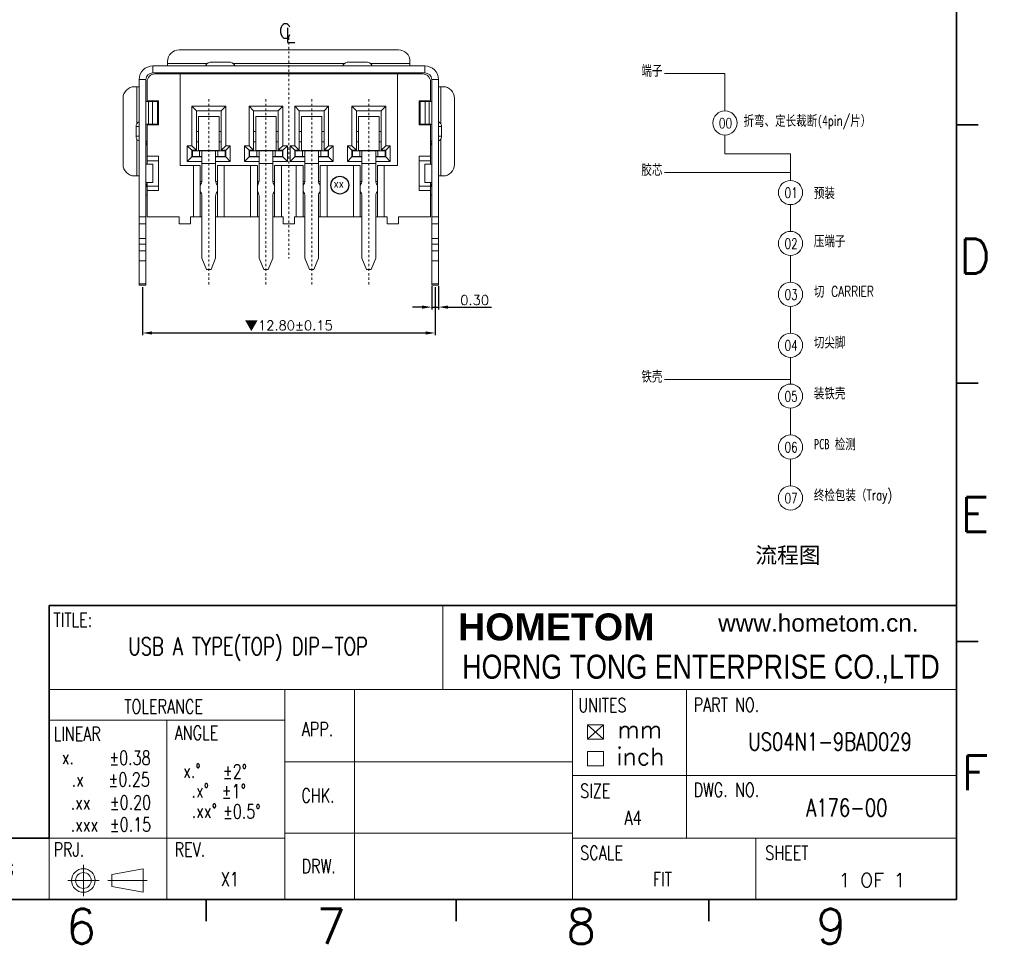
# Model space of a CAD drawing. Header units: millimetres. Extents: x -1657 to 8845, y -11980 to 3013.
# Tile 211 of 256: x 262 to 305, y 2271 to 2312. Entities that reach past the tile are written whole.
import ezdxf
from ezdxf.enums import TextEntityAlignment as Align

# ---------------------------------------------------------------- set-up
doc = ezdxf.new("R2010")
doc.units = ezdxf.units.MM
doc.linetypes.add('CENTER', pattern=[2, 1.25, -0.25, 0.25, -0.25])
doc.layers.add('51', color=6, linetype='CENTER')
doc.layers.add('FMT', color=7, linetype='Continuous', lineweight=35)
doc.styles.add('english', font='romans.shx', dxfattribs={"width": 0.75, "height": 2.5})
doc.styles.add('Roman', font='romans', dxfattribs={"bigfont": 'bigfont'})
doc.styles.add('ROMANS', font='ROMANS.SHX')
doc.styles.add('SLDTEXTSTYLE0', font='txt', dxfattribs={"width": 0.75})
doc.styles.add('txt', font='txt.shx', dxfattribs={"width": 0.8, "height": 2.5})
doc.dimstyles.new('STANDARD$0', dxfattribs={"dimscale": 0.166667, "dimtxt": 2.5, "dimasz": 1.8, "dimexe": 0.5, "dimexo": 0.5, "dimgap": 1, "dimtad": 0, "dimzin": 0, "dimdsep": 46, "dimtxsty": 'ROMANS', "dimcen": 0, "dimclrd": 256, "dimclre": 256, "dimclrt": 4, "dimadec": 0, "dimazin": 0, "dimtfac": 0.7, "dimtofl": 0, "dimtmove": 0, "dimatfit": 3, "dimfxl": 0, "dimtolj": 1, "dimtzin": 0, "dimarcsym": 0})

# ---------------------------------------------------------------- blocks, each defined once
blk = doc.blocks.new('*D169')
at = {"color": 0, "linetype": 'Continuous', "lineweight": -2, "ltscale": 5}
for p, q in [((267.666, 2299.851), (267.666, 2297.755)), ((280.466, 2299.851), (280.466, 2297.755)), ((268.086, 2297.855), (280.046, 2297.855))]:
    blk.add_line(p, q, dxfattribs=at)
at = {"color": 0, "linetype": 'Continuous', "ltscale": 5}
for points in [[(268.086, 2297.925), (268.086, 2297.785), (267.666, 2297.855)], [(280.046, 2297.925), (280.046, 2297.785), (280.466, 2297.855)]]:
    blk.add_solid(points, dxfattribs=at)
at = {"layer": 'Defpoints', "color": 0, "linetype": 'Continuous', "ltscale": 5}
for p in [(267.666, 2299.951), (280.466, 2299.951), (280.466, 2297.855)]:
    blk.add_point(p, dxfattribs=at)
at = {"color": 0, "linetype": 'Continuous', "lineweight": 9, "ltscale": 5, "insert": (274.066, 2298.165), "char_height": 0.42, "attachment_point": 5, "style": 'ROMANS'}
blk.add_mtext('\\A1;{\\fSimSun|b0|i0|c134|p6;▼}12.80%%p0.15', dxfattribs=at)
blk = doc.blocks.new('*D230')
at = {"color": 0, "linetype": 'Continuous', "lineweight": -2, "ltscale": 5}
for p, q in [((280.316, 2299.907), (280.316, 2298.885)), ((280.616, 2299.907), (280.616, 2298.885)), ((279.896, 2298.985), (279.476, 2298.985)), ((280.316, 2298.985), (280.616, 2298.985)), ((281.036, 2298.985), (282.936, 2298.985))]:
    blk.add_line(p, q, dxfattribs=at)
at = {"color": 0, "linetype": 'Continuous', "ltscale": 5}
for points in [[(279.896, 2299.055), (279.896, 2298.915), (280.316, 2298.985)], [(281.036, 2299.055), (281.036, 2298.915), (280.616, 2298.985)]]:
    blk.add_solid(points, dxfattribs=at)
at = {"layer": 'Defpoints', "color": 0, "linetype": 'Continuous', "ltscale": 5}
for p in [(280.316, 2300.007), (280.616, 2300.007), (280.616, 2298.985)]:
    blk.add_point(p, dxfattribs=at)
at = {"color": 0, "linetype": 'Continuous', "lineweight": 9, "ltscale": 5, "insert": (282.196, 2299.295), "char_height": 0.42, "attachment_point": 5, "style": 'ROMANS'}
blk.add_mtext('\\A1;0.30', dxfattribs=at)

msp = doc.modelspace()

# ---------------------------------------------------------------- linework, layer by layer
at = {"color": 7, "linetype": 'Continuous', "lineweight": 15}
for p, q in [((269.2662, 2310.2311), (278.8662, 2310.2311)), ((268.1162, 2309.2311), (268.1162, 2309.5311)), ((268.1162, 2309.5311), (280.0162, 2309.5311)), ((268.7662, 2309.7311), (268.7662, 2309.6311)), ((268.7662, 2309.6311), (268.7662, 2309.5311)), ((268.7662, 2309.6311), (268.7662, 2309.5311)), ((268.7662, 2309.6311), (270.4922, 2309.6311)), ((270.714, 2309.7004), (271.4184, 2309.7004)), ((271.6402, 2309.6311), (276.4922, 2309.6311)), ((277.4184, 2309.7004), (276.714, 2309.7004)), ((277.6402, 2309.6311), (279.3662, 2309.6311)), ((279.3662, 2309.6311), (279.3662, 2309.7311)), ((279.3662, 2309.5311), (279.3662, 2309.6311)), ((279.3662, 2309.5311), (279.3662, 2309.6311)), ((280.0162, 2309.2311), (280.0162, 2309.5311)), ((268.1162, 2309.2311), (280.0162, 2309.2311)), ((268.2162, 2309.1811), (269.3162, 2309.1811)), ((269.3162, 2309.1811), (269.3162, 2305.1811)), ((278.8162, 2309.1811), (269.3162, 2309.1811)), ((278.8162, 2305.1811), (278.8162, 2309.1811)), ((278.8162, 2309.1811), (279.9162, 2309.1811)), ((293.1434, 2309.1993), (290.5061, 2309.1993)), ((293.1434, 2307.5669), (293.1434, 2309.1993)), ((267.8162, 2308.9311), (267.5162, 2308.9311)), ((267.5162, 2302.9311), (267.5162, 2308.9311)), ((267.8162, 2302.9311), (267.8162, 2308.9311)), ((267.8662, 2308.0061), (267.8662, 2308.8311)), ((280.2662, 2308.8311), (280.2662, 2308.0061)), ((280.3162, 2308.9311), (280.6162, 2308.9311)), ((280.3162, 2308.9311), (280.3162, 2302.9311)), ((280.6162, 2308.9311), (280.6162, 2302.9311)), ((267.3162, 2308.6211), (267.4162, 2308.6211)), ((267.4162, 2308.6211), (267.5162, 2308.6211)), ((267.4162, 2308.6211), (267.4162, 2307.0039)), ((280.7162, 2308.6211), (280.6162, 2308.6211)), ((280.8162, 2308.6211), (280.7162, 2308.6211)), ((280.7162, 2308.6211), (280.7162, 2307.0039)), ((266.8162, 2308.1211), (266.8162, 2305.2211)), ((267.8162, 2307.9811), (267.9234, 2307.9811)), ((268.3662, 2308.0061), (267.8662, 2308.0061)), ((267.9234, 2307.9811), (267.9234, 2306.9811)), ((267.9234, 2307.9811), (268.1019, 2307.9811)), ((268.1019, 2306.9811), (268.1019, 2307.9811)), ((268.1019, 2307.9811), (268.3162, 2307.9811)), ((268.3162, 2307.9811), (268.3162, 2306.9811)), ((268.3662, 2306.9561), (268.3662, 2308.0061)), ((269.8262, 2307.7711), (271.3062, 2307.7711)), ((269.8262, 2306.0411), (269.8262, 2307.7711)), ((269.8262, 2307.7711), (270.0262, 2307.5711)), ((271.3062, 2307.7711), (271.1062, 2307.5711)), ((271.3062, 2307.7711), (271.3062, 2306.0411)), ((272.3262, 2307.7711), (273.8062, 2307.7711)), ((272.3262, 2306.0411), (272.3262, 2307.7711)), ((272.3262, 2307.7711), (272.5262, 2307.5711)), ((273.8062, 2307.7711), (273.6062, 2307.5711)), ((273.8062, 2307.7711), (273.8062, 2306.0411)), ((274.3262, 2307.7711), (275.8062, 2307.7711)), ((274.3262, 2306.0411), (274.3262, 2307.7711)), ((274.3262, 2307.7711), (274.5262, 2307.5711)), ((275.8062, 2307.7711), (275.6062, 2307.5711)), ((275.8062, 2307.7711), (275.8062, 2306.0411)), ((276.8262, 2307.7711), (278.3062, 2307.7711)), ((276.8262, 2306.0411), (276.8262, 2307.7711)), ((276.8262, 2307.7711), (277.0262, 2307.5711)), ((278.3062, 2307.7711), (278.1062, 2307.5711)), ((278.3062, 2307.7711), (278.3062, 2306.0411)), ((279.7662, 2308.0061), (280.2662, 2308.0061)), ((279.7662, 2306.9561), (279.7662, 2308.0061)), ((279.8162, 2306.9811), (279.8162, 2307.9811)), ((279.8162, 2307.9811), (280.0305, 2307.9811)), ((280.0305, 2307.9811), (280.0305, 2306.9811)), ((280.209, 2307.9811), (280.0305, 2307.9811)), ((280.209, 2306.9811), (280.209, 2307.9811)), ((280.209, 2307.9811), (280.3162, 2307.9811)), ((281.3162, 2308.1211), (281.3162, 2305.2211)), ((271.1062, 2307.5711), (270.0262, 2307.5711)), ((270.0262, 2307.5711), (270.0262, 2305.8411)), ((271.1062, 2305.8411), (271.1062, 2307.5711)), ((273.6062, 2307.5711), (272.5262, 2307.5711)), ((272.5262, 2307.5711), (272.5262, 2305.8411)), ((273.6062, 2305.8411), (273.6062, 2307.5711)), ((275.6062, 2307.5711), (274.5262, 2307.5711)), ((274.5262, 2307.5711), (274.5262, 2305.8411)), ((275.6062, 2305.8411), (275.6062, 2307.5711)), ((278.1062, 2307.5711), (277.0262, 2307.5711)), ((277.0262, 2307.5711), (277.0262, 2305.8411)), ((278.1062, 2305.8411), (278.1062, 2307.5711)), ((267.5162, 2307.0834), (267.5067, 2307.082)), ((267.5162, 2307.082), (267.5067, 2307.082)), ((267.9234, 2306.9811), (267.8162, 2306.9811)), ((267.8662, 2306.9561), (268.3662, 2306.9561)), ((267.8662, 2305.5811), (267.8662, 2306.9561)), ((267.9234, 2306.9811), (268.1019, 2306.9811)), ((268.3162, 2306.9811), (268.1019, 2306.9811)), ((268.1873, 2306.9561), (268.1873, 2306.9811)), ((268.3043, 2306.9561), (268.3043, 2306.9811)), ((270.1162, 2307.3211), (270.1162, 2305.8404)), ((270.1162, 2307.3211), (271.0162, 2307.3211)), ((271.0162, 2307.3211), (271.0162, 2305.8404)), ((272.6162, 2307.3211), (272.6162, 2305.8404)), ((272.6162, 2307.3211), (273.5162, 2307.3211)), ((273.5162, 2307.3211), (273.5162, 2305.8404)), ((274.6162, 2307.3211), (274.6162, 2305.8404)), ((274.6162, 2307.3211), (275.5162, 2307.3211)), ((275.5162, 2307.3211), (275.5162, 2305.8404)), ((277.1162, 2307.3211), (277.1162, 2305.8404)), ((277.1162, 2307.3211), (278.0162, 2307.3211)), ((278.0162, 2307.3211), (278.0162, 2305.8404)), ((280.2662, 2306.9561), (279.7662, 2306.9561)), ((280.0305, 2306.9811), (279.8162, 2306.9811)), ((279.8281, 2306.9811), (279.8281, 2306.9561)), ((279.9451, 2306.9811), (279.9451, 2306.9561)), ((280.209, 2306.9811), (280.0305, 2306.9811)), ((280.3162, 2306.9811), (280.209, 2306.9811)), ((280.2662, 2306.9561), (280.2662, 2305.5811)), ((280.6162, 2307.0834), (280.6257, 2307.082)), ((280.6162, 2307.082), (280.6257, 2307.082)), ((267.39, 2306.8829), (267.39, 2306.4592)), ((267.5162, 2306.8829), (267.39, 2306.8829)), ((270.0262, 2306.6681), (270.1162, 2306.6681)), ((271.0162, 2306.6681), (271.1062, 2306.6681)), ((272.5262, 2306.6681), (272.6162, 2306.6681)), ((273.5162, 2306.6681), (273.6062, 2306.6681)), ((274.5262, 2306.6681), (274.6162, 2306.6681)), ((275.5162, 2306.6681), (275.6062, 2306.6681)), ((277.0262, 2306.6681), (277.1162, 2306.6681)), ((278.0162, 2306.6681), (278.1062, 2306.6681)), ((280.6162, 2306.8829), (280.7424, 2306.8829)), ((280.7424, 2306.8829), (280.7424, 2306.4592)), ((293.1434, 2305.6929), (293.1434, 2306.5091)), ((267.5162, 2306.4592), (267.39, 2306.4592)), ((267.4162, 2306.3382), (267.4162, 2304.7211)), ((267.5067, 2306.2601), (267.5162, 2306.2587)), ((267.5162, 2306.2601), (267.5067, 2306.2601)), ((267.8162, 2306.2486), (267.8662, 2306.2414)), ((267.8162, 2306.2155), (267.8662, 2306.2083)), ((267.8662, 2306.1417), (267.8162, 2306.1325)), ((267.8662, 2306.0968), (267.8162, 2306.0968)), ((270.1162, 2306.2181), (270.0262, 2306.2181)), ((271.1062, 2306.2181), (271.0162, 2306.2181)), ((272.6162, 2306.2181), (272.5262, 2306.2181)), ((273.6062, 2306.2181), (273.5162, 2306.2181)), ((274.5262, 2306.2181), (274.6162, 2306.2181)), ((275.5162, 2306.2181), (275.6062, 2306.2181)), ((277.0262, 2306.2181), (277.1162, 2306.2181)), ((278.0162, 2306.2181), (278.1062, 2306.2181)), ((280.3162, 2306.2486), (280.2662, 2306.2414)), ((280.3162, 2306.2155), (280.2662, 2306.2083)), ((280.2662, 2306.1417), (280.3162, 2306.1325)), ((280.2662, 2306.0968), (280.3162, 2306.0968)), ((280.6162, 2306.4592), (280.7424, 2306.4592)), ((280.6257, 2306.2601), (280.6162, 2306.2587)), ((280.6162, 2306.2601), (280.6257, 2306.2601)), ((280.7162, 2306.3382), (280.7162, 2304.7211)), ((269.6262, 2306.0411), (269.8262, 2306.0411)), ((269.6262, 2305.3511), (269.6262, 2306.0411)), ((269.8262, 2305.8411), (269.6262, 2306.0411)), ((269.8262, 2306.0411), (270.0262, 2305.8411)), ((270.0262, 2305.8411), (269.8262, 2305.8411)), ((269.8262, 2305.8411), (269.8262, 2305.5511)), ((269.8262, 2305.8211), (269.8348, 2305.8211)), ((269.8348, 2305.5711), (269.8348, 2305.8211)), ((269.8348, 2305.8211), (269.8462, 2305.8211)), ((269.8462, 2305.5711), (269.8462, 2305.8211)), ((269.8462, 2305.8211), (270.1662, 2305.8211)), ((270.0262, 2305.8211), (270.0262, 2305.8411)), ((270.1162, 2305.8404), (270.1162, 2305.8211)), ((270.1162, 2305.8404), (271.0162, 2305.8404)), ((270.1662, 2305.5711), (270.1662, 2305.8211)), ((270.2662, 2305.8211), (270.1662, 2305.8211)), ((270.2662, 2305.8211), (270.2662, 2305.2711)), ((270.2662, 2305.8211), (270.8662, 2305.8211)), ((270.8662, 2305.2711), (270.8662, 2305.8211)), ((270.8662, 2305.8211), (270.9662, 2305.8211)), ((270.9662, 2305.5711), (270.9662, 2305.8211)), ((271.2862, 2305.8211), (270.9662, 2305.8211)), ((271.0162, 2305.8404), (271.0162, 2305.8211)), ((271.3062, 2306.0411), (271.1062, 2305.8411)), ((271.3062, 2305.8411), (271.1062, 2305.8411)), ((271.1062, 2305.8411), (271.1062, 2305.8211)), ((271.2862, 2305.5711), (271.2862, 2305.8211)), ((271.2976, 2305.8211), (271.2862, 2305.8211)), ((271.2976, 2305.5711), (271.2976, 2305.8211)), ((271.3062, 2305.8211), (271.2976, 2305.8211)), ((271.3062, 2306.0411), (271.5062, 2306.0411)), ((271.3062, 2305.8411), (271.5062, 2306.0411)), ((271.3062, 2305.5511), (271.3062, 2305.8411)), ((271.5062, 2306.0411), (271.5062, 2305.3511)), ((272.1262, 2306.0411), (272.3262, 2306.0411)), ((272.1262, 2305.3511), (272.1262, 2306.0411)), ((272.3262, 2305.8411), (272.1262, 2306.0411)), ((272.3262, 2306.0411), (272.5262, 2305.8411)), ((272.5262, 2305.8411), (272.3262, 2305.8411)), ((272.3262, 2305.8411), (272.3262, 2305.5511)), ((272.3262, 2305.8211), (272.3348, 2305.8211)), ((272.3348, 2305.5711), (272.3348, 2305.8211)), ((272.3348, 2305.8211), (272.3462, 2305.8211)), ((272.3462, 2305.5711), (272.3462, 2305.8211)), ((272.3462, 2305.8211), (272.6662, 2305.8211)), ((272.5262, 2305.8211), (272.5262, 2305.8411)), ((272.6162, 2305.8404), (272.6162, 2305.8211)), ((272.6162, 2305.8404), (273.5162, 2305.8404)), ((272.6662, 2305.5711), (272.6662, 2305.8211)), ((272.7662, 2305.8211), (272.6662, 2305.8211)), ((272.7662, 2305.8211), (272.7662, 2305.2711)), ((272.7662, 2305.8211), (273.3662, 2305.8211)), ((273.3662, 2305.2711), (273.3662, 2305.8211)), ((273.3662, 2305.8211), (273.4662, 2305.8211)), ((273.4662, 2305.5711), (273.4662, 2305.8211)), ((273.7862, 2305.8211), (273.4662, 2305.8211)), ((273.5162, 2305.8404), (273.5162, 2305.8211)), ((273.8062, 2306.0411), (273.6062, 2305.8411)), ((273.8062, 2305.8411), (273.6062, 2305.8411)), ((273.6062, 2305.8411), (273.6062, 2305.8211)), ((273.7862, 2305.5711), (273.7862, 2305.8211)), ((273.7976, 2305.8211), (273.7862, 2305.8211)), ((273.7976, 2305.5711), (273.7976, 2305.8211)), ((273.8062, 2305.8211), (273.7976, 2305.8211)), ((273.8062, 2306.0411), (274.0062, 2306.0411)), ((273.8062, 2305.8411), (274.0062, 2306.0411)), ((273.8062, 2305.5511), (273.8062, 2305.8411)), ((274.0062, 2306.0411), (274.0062, 2305.3511)), ((274.1262, 2306.0411), (274.3262, 2306.0411)), ((274.1262, 2305.3511), (274.1262, 2306.0411)), ((274.3262, 2305.8411), (274.1262, 2306.0411)), ((274.3262, 2306.0411), (274.5262, 2305.8411)), ((274.5262, 2305.8411), (274.3262, 2305.8411)), ((274.3262, 2305.8411), (274.3262, 2305.5511)), ((274.3262, 2305.8211), (274.3348, 2305.8211)), ((274.3348, 2305.5711), (274.3348, 2305.8211)), ((274.3348, 2305.8211), (274.3462, 2305.8211)), ((274.3462, 2305.5711), (274.3462, 2305.8211)), ((274.3462, 2305.8211), (274.6662, 2305.8211)), ((274.5262, 2305.8411), (274.5262, 2305.8211)), ((274.6162, 2305.8404), (274.6162, 2305.8211)), ((274.6162, 2305.8404), (275.5162, 2305.8404)), ((274.6662, 2305.5711), (274.6662, 2305.8211)), ((274.7662, 2305.8211), (274.6662, 2305.8211)), ((274.7662, 2305.8211), (274.7662, 2305.2711)), ((274.7662, 2305.8211), (275.3662, 2305.8211)), ((275.3662, 2305.2711), (275.3662, 2305.8211)), ((275.3662, 2305.8211), (275.4662, 2305.8211)), ((275.4662, 2305.5711), (275.4662, 2305.8211)), ((275.7862, 2305.8211), (275.4662, 2305.8211)), ((275.5162, 2305.8404), (275.5162, 2305.8211)), ((275.8062, 2306.0411), (275.6062, 2305.8411)), ((275.8062, 2305.8411), (275.6062, 2305.8411)), ((275.6062, 2305.8211), (275.6062, 2305.8411)), ((275.7862, 2305.5711), (275.7862, 2305.8211)), ((275.7976, 2305.8211), (275.7862, 2305.8211)), ((275.7976, 2305.5711), (275.7976, 2305.8211)), ((275.8062, 2305.8211), (275.7976, 2305.8211)), ((275.8062, 2306.0411), (276.0062, 2306.0411)), ((275.8062, 2305.8411), (276.0062, 2306.0411)), ((275.8062, 2305.5511), (275.8062, 2305.8411)), ((276.0062, 2306.0411), (276.0062, 2305.3511)), ((276.6262, 2306.0411), (276.8262, 2306.0411)), ((276.6262, 2305.3511), (276.6262, 2306.0411)), ((276.8262, 2305.8411), (276.6262, 2306.0411)), ((276.8262, 2306.0411), (277.0262, 2305.8411)), ((277.0262, 2305.8411), (276.8262, 2305.8411)), ((276.8262, 2305.8411), (276.8262, 2305.5511)), ((276.8262, 2305.8211), (276.8348, 2305.8211)), ((276.8348, 2305.5711), (276.8348, 2305.8211)), ((276.8348, 2305.8211), (276.8462, 2305.8211)), ((276.8462, 2305.5711), (276.8462, 2305.8211)), ((276.8462, 2305.8211), (277.1662, 2305.8211)), ((277.0262, 2305.8411), (277.0262, 2305.8211)), ((277.1162, 2305.8404), (277.1162, 2305.8211)), ((277.1162, 2305.8404), (278.0162, 2305.8404)), ((277.1662, 2305.5711), (277.1662, 2305.8211)), ((277.2662, 2305.8211), (277.1662, 2305.8211)), ((277.2662, 2305.8211), (277.2662, 2305.2711)), ((277.2662, 2305.8211), (277.8662, 2305.8211)), ((277.8662, 2305.2711), (277.8662, 2305.8211)), ((277.8662, 2305.8211), (277.9662, 2305.8211)), ((277.9662, 2305.5711), (277.9662, 2305.8211)), ((278.2862, 2305.8211), (277.9662, 2305.8211)), ((278.0162, 2305.8404), (278.0162, 2305.8211)), ((278.3062, 2306.0411), (278.1062, 2305.8411)), ((278.3062, 2305.8411), (278.1062, 2305.8411)), ((278.1062, 2305.8211), (278.1062, 2305.8411)), ((278.2862, 2305.5711), (278.2862, 2305.8211)), ((278.2976, 2305.8211), (278.2862, 2305.8211)), ((278.2976, 2305.5711), (278.2976, 2305.8211)), ((278.3062, 2305.8211), (278.2976, 2305.8211)), ((278.3062, 2306.0411), (278.5062, 2306.0411)), ((278.3062, 2305.8411), (278.5062, 2306.0411)), ((278.3062, 2305.5511), (278.3062, 2305.8411)), ((278.5062, 2306.0411), (278.5062, 2305.3511)), ((293.1434, 2305.6929), (296.0117, 2305.6929)), ((296.0117, 2305.6929), (296.0117, 2304.5247)), ((267.8162, 2305.2311), (268.1128, 2305.2311)), ((267.8662, 2305.5811), (268.3662, 2305.5811)), ((267.8662, 2305.5811), (267.8662, 2305.3811)), ((268.3662, 2305.3811), (267.8662, 2305.3811)), ((267.8662, 2305.3811), (267.8662, 2305.2311)), ((268.1128, 2305.2311), (268.1128, 2304.4311)), ((268.3662, 2304.0811), (268.3662, 2305.5811)), ((269.8262, 2305.5511), (269.6262, 2305.3511)), ((270.2662, 2305.3511), (269.6262, 2305.3511)), ((269.8262, 2305.5711), (269.8348, 2305.5711)), ((269.8262, 2305.5511), (270.2662, 2305.5511)), ((269.8348, 2305.5711), (269.8462, 2305.5711)), ((269.8462, 2305.5711), (270.1662, 2305.5711)), ((270.0262, 2305.5511), (270.0262, 2305.5711)), ((270.2662, 2305.5711), (270.1662, 2305.5711)), ((270.2662, 2305.2711), (270.8662, 2305.2711)), ((270.2662, 2304.5141), (270.2662, 2305.2711)), ((270.8662, 2305.5711), (270.9662, 2305.5711)), ((270.8662, 2305.5511), (271.3062, 2305.5511)), ((271.5062, 2305.3511), (270.8662, 2305.3511)), ((270.8662, 2304.5141), (270.8662, 2305.2711)), ((271.2862, 2305.5711), (270.9662, 2305.5711)), ((271.1062, 2305.5711), (271.1062, 2305.5511)), ((271.2976, 2305.5711), (271.2862, 2305.5711)), ((271.3062, 2305.5711), (271.2976, 2305.5711)), ((271.3062, 2305.5511), (271.5062, 2305.3511)), ((272.3262, 2305.5511), (272.1262, 2305.3511)), ((272.7662, 2305.3511), (272.1262, 2305.3511)), ((272.3262, 2305.5711), (272.3348, 2305.5711)), ((272.3262, 2305.5511), (272.7662, 2305.5511)), ((272.3348, 2305.5711), (272.3462, 2305.5711)), ((272.3462, 2305.5711), (272.6662, 2305.5711)), ((272.5262, 2305.5511), (272.5262, 2305.5711)), ((272.7662, 2305.5711), (272.6662, 2305.5711)), ((272.7662, 2305.2711), (273.3662, 2305.2711)), ((272.7662, 2304.5141), (272.7662, 2305.2711)), ((273.3662, 2305.5711), (273.4662, 2305.5711)), ((273.3662, 2305.5511), (273.8062, 2305.5511)), ((274.0062, 2305.3511), (273.3662, 2305.3511)), ((273.3662, 2304.5141), (273.3662, 2305.2711)), ((273.7862, 2305.5711), (273.4662, 2305.5711)), ((273.6062, 2305.5711), (273.6062, 2305.5511)), ((273.7976, 2305.5711), (273.7862, 2305.5711)), ((273.8062, 2305.5711), (273.7976, 2305.5711)), ((273.8062, 2305.5511), (274.0062, 2305.3511)), ((274.3262, 2305.5511), (274.1262, 2305.3511)), ((274.7662, 2305.3511), (274.1262, 2305.3511)), ((274.3262, 2305.5711), (274.3348, 2305.5711)), ((274.3262, 2305.5511), (274.7662, 2305.5511)), ((274.3348, 2305.5711), (274.3462, 2305.5711)), ((274.3462, 2305.5711), (274.6662, 2305.5711)), ((274.5262, 2305.5711), (274.5262, 2305.5511)), ((274.7662, 2305.5711), (274.6662, 2305.5711)), ((274.7662, 2305.2711), (275.3662, 2305.2711)), ((274.7662, 2304.5141), (274.7662, 2305.2711)), ((275.3662, 2305.5711), (275.4662, 2305.5711)), ((275.3662, 2305.5511), (275.8062, 2305.5511)), ((276.0062, 2305.3511), (275.3662, 2305.3511)), ((275.3662, 2304.5141), (275.3662, 2305.2711)), ((275.7862, 2305.5711), (275.4662, 2305.5711)), ((275.6062, 2305.5511), (275.6062, 2305.5711)), ((275.7976, 2305.5711), (275.7862, 2305.5711)), ((275.8062, 2305.5711), (275.7976, 2305.5711)), ((275.8062, 2305.5511), (276.0062, 2305.3511)), ((276.8262, 2305.5511), (276.6262, 2305.3511)), ((277.2662, 2305.3511), (276.6262, 2305.3511)), ((276.8262, 2305.5711), (276.8348, 2305.5711)), ((276.8262, 2305.5511), (277.2662, 2305.5511)), ((276.8348, 2305.5711), (276.8462, 2305.5711)), ((276.8462, 2305.5711), (277.1662, 2305.5711)), ((277.0262, 2305.5711), (277.0262, 2305.5511)), ((277.2662, 2305.5711), (277.1662, 2305.5711)), ((277.2662, 2305.2711), (277.8662, 2305.2711)), ((277.2662, 2304.5141), (277.2662, 2305.2711)), ((277.8662, 2305.5711), (277.9662, 2305.5711)), ((277.8662, 2305.5511), (278.3062, 2305.5511)), ((278.5062, 2305.3511), (277.8662, 2305.3511)), ((277.8662, 2304.5141), (277.8662, 2305.2711)), ((278.2862, 2305.5711), (277.9662, 2305.5711)), ((278.1062, 2305.5511), (278.1062, 2305.5711)), ((278.2976, 2305.5711), (278.2862, 2305.5711)), ((278.3062, 2305.5711), (278.2976, 2305.5711)), ((278.3062, 2305.5511), (278.5062, 2305.3511)), ((280.2662, 2305.5811), (279.7662, 2305.5811)), ((279.7662, 2305.5811), (279.7662, 2304.0811)), ((279.7662, 2305.3811), (280.2662, 2305.3811)), ((280.0197, 2305.2311), (280.0197, 2304.4311)), ((280.3162, 2305.2311), (280.0197, 2305.2311)), ((280.2662, 2305.5811), (280.2662, 2305.3811)), ((280.2662, 2305.3811), (280.2662, 2305.2311)), ((269.3162, 2305.1811), (269.8912, 2305.1811)), ((269.8912, 2302.9311), (269.8912, 2305.1811)), ((269.8912, 2305.1811), (270.1912, 2305.1811)), ((270.1912, 2305.1811), (270.1912, 2302.9311)), ((270.9412, 2302.9311), (270.9412, 2305.1811)), ((270.9412, 2305.1811), (271.2412, 2305.1811)), ((271.2412, 2305.1811), (271.2412, 2302.9311)), ((271.2412, 2305.1811), (272.3912, 2305.1811)), ((272.3912, 2302.9311), (272.3912, 2305.1811)), ((272.3912, 2305.1811), (272.6912, 2305.1811)), ((272.6912, 2305.1811), (272.6912, 2302.9311)), ((273.4412, 2302.9311), (273.4412, 2305.1811)), ((273.4412, 2305.1811), (273.7412, 2305.1811)), ((273.7412, 2305.1811), (273.7412, 2302.9311)), ((273.7412, 2305.1811), (274.3912, 2305.1811)), ((274.3912, 2302.9311), (274.3912, 2305.1811)), ((274.3912, 2305.1811), (274.6912, 2305.1811)), ((274.6912, 2305.1811), (274.6912, 2302.9311)), ((275.4412, 2302.9311), (275.4412, 2305.1811)), ((275.4412, 2305.1811), (275.7412, 2305.1811)), ((275.7412, 2305.1811), (275.7412, 2302.9311)), ((275.7412, 2305.1811), (276.8912, 2305.1811)), ((276.8912, 2302.9311), (276.8912, 2305.1811)), ((276.8912, 2305.1811), (277.1912, 2305.1811)), ((277.1912, 2305.1811), (277.1912, 2302.9311)), ((277.9412, 2302.9311), (277.9412, 2305.1811)), ((277.9412, 2305.1811), (278.2412, 2305.1811)), ((278.2412, 2305.1811), (278.2412, 2302.9311)), ((278.2412, 2305.1811), (278.8162, 2305.1811)), ((296.0117, 2304.8648), (290.5061, 2304.8648)), ((267.4162, 2304.7211), (267.3162, 2304.7211)), ((267.5162, 2304.7211), (267.4162, 2304.7211)), ((267.8162, 2304.4311), (268.1128, 2304.4311)), ((267.8662, 2304.4311), (267.8662, 2304.2811)), ((270.1912, 2304.4811), (270.2644, 2304.4811)), ((270.868, 2304.4811), (270.9412, 2304.4811)), ((272.6912, 2304.4811), (272.7644, 2304.4811)), ((273.368, 2304.4811), (273.4412, 2304.4811)), ((274.7644, 2304.4811), (274.6912, 2304.4811)), ((275.4412, 2304.4811), (275.368, 2304.4811)), ((277.2644, 2304.4811), (277.1912, 2304.4811)), ((277.9412, 2304.4811), (277.868, 2304.4811)), ((280.3162, 2304.4311), (280.0197, 2304.4311)), ((280.2662, 2304.4311), (280.2662, 2304.2811)), ((280.6162, 2304.7211), (280.7162, 2304.7211)), ((280.7162, 2304.7211), (280.8162, 2304.7211)), ((268.3662, 2304.2811), (267.8662, 2304.2811)), ((267.8662, 2304.2811), (267.8662, 2304.0811)), ((267.8662, 2302.9311), (267.8662, 2304.0811)), ((268.3662, 2304.0811), (267.8662, 2304.0811)), ((279.7662, 2304.2811), (280.2662, 2304.2811)), ((279.7662, 2304.0811), (280.2662, 2304.0811)), ((280.2662, 2304.2811), (280.2662, 2304.0811)), ((280.2662, 2304.0811), (280.2662, 2302.9311)), ((270.2662, 2301.1311), (270.2662, 2303.8432)), ((270.2662, 2301.1311), (270.2662, 2303.5832)), ((270.8662, 2301.1311), (270.8662, 2303.8432)), ((270.8662, 2301.1311), (270.8662, 2303.5832)), ((272.7662, 2301.1311), (272.7662, 2303.8432)), ((272.7662, 2301.1311), (272.7662, 2303.5832)), ((273.3662, 2301.1311), (273.3662, 2303.8432)), ((273.3662, 2301.1311), (273.3662, 2303.5832)), ((274.7662, 2301.1311), (274.7662, 2303.8432)), ((274.7662, 2301.1311), (274.7662, 2303.5832)), ((275.3662, 2301.1311), (275.3662, 2303.8432)), ((275.3662, 2301.1311), (275.3662, 2303.5832)), ((277.2662, 2301.1311), (277.2662, 2303.8432)), ((277.2662, 2301.1311), (277.2662, 2303.5832)), ((277.8662, 2301.1311), (277.8662, 2303.8432)), ((277.8662, 2301.1311), (277.8662, 2303.5832)), ((296.0117, 2303.467), (296.0117, 2302.2987)), ((267.8162, 2302.9311), (267.5162, 2302.9311)), ((267.5162, 2302.6311), (267.5162, 2302.9311)), ((267.8162, 2302.6311), (267.5162, 2302.6311)), ((267.5162, 2301.9828), (267.5162, 2302.6311)), ((267.8162, 2302.9311), (267.8162, 2302.6311)), ((267.8162, 2301.9828), (267.8162, 2302.6311)), ((267.8662, 2302.9311), (269.2662, 2302.9311)), ((269.2662, 2302.9311), (269.2662, 2302.6311)), ((269.7662, 2302.6311), (269.2662, 2302.6311)), ((269.7662, 2302.6311), (269.7662, 2302.9311)), ((269.7662, 2302.9311), (269.8912, 2302.9311)), ((270.1912, 2302.9311), (269.8912, 2302.9311)), ((270.1912, 2302.9311), (270.2662, 2302.9311)), ((270.8662, 2302.9311), (270.9412, 2302.9311)), ((271.2412, 2302.9311), (270.9412, 2302.9311)), ((271.2412, 2302.9311), (272.3912, 2302.9311)), ((272.6912, 2302.9311), (272.3912, 2302.9311)), ((272.6912, 2302.9311), (272.7662, 2302.9311)), ((273.3662, 2302.9311), (273.4412, 2302.9311)), ((273.7412, 2302.9311), (273.4412, 2302.9311)), ((273.7412, 2302.9311), (273.8162, 2302.9311)), ((273.8162, 2302.9311), (273.8162, 2302.6311)), ((274.3162, 2302.6311), (273.8162, 2302.6311)), ((274.3162, 2302.6311), (274.3162, 2302.9311)), ((274.3162, 2302.9311), (274.3912, 2302.9311)), ((274.6912, 2302.9311), (274.3912, 2302.9311)), ((274.7662, 2302.9311), (274.6912, 2302.9311)), ((275.4412, 2302.9311), (275.3662, 2302.9311)), ((275.7412, 2302.9311), (275.4412, 2302.9311)), ((275.7412, 2302.9311), (276.8912, 2302.9311)), ((277.1912, 2302.9311), (276.8912, 2302.9311)), ((277.2662, 2302.9311), (277.1912, 2302.9311)), ((277.9412, 2302.9311), (277.8662, 2302.9311)), ((278.2412, 2302.9311), (277.9412, 2302.9311)), ((278.2412, 2302.9311), (278.3662, 2302.9311)), ((278.3662, 2302.9311), (278.3662, 2302.6311)), ((278.8662, 2302.6311), (278.3662, 2302.6311)), ((278.8662, 2302.9311), (280.2662, 2302.9311)), ((278.8662, 2302.6311), (278.8662, 2302.9311)), ((280.3162, 2302.9311), (280.6162, 2302.9311)), ((280.3162, 2302.6311), (280.3162, 2302.9311)), ((280.6162, 2302.6311), (280.3162, 2302.6311)), ((280.3162, 2301.9828), (280.3162, 2302.6311)), ((280.6162, 2302.9311), (280.6162, 2302.6311)), ((280.6162, 2301.9828), (280.6162, 2302.6311)), ((267.5162, 2301.7411), (267.5162, 2301.9828)), ((267.5162, 2301.9828), (267.8162, 2301.9828)), ((267.5162, 2301.7411), (267.5162, 2301.9828)), ((267.5162, 2301.4427), (267.5162, 2301.7411)), ((267.8162, 2301.7411), (267.5162, 2301.7411)), ((267.8162, 2301.7411), (267.5162, 2301.7411)), ((267.5162, 2301.4427), (267.5162, 2301.7411)), ((267.8162, 2301.9828), (267.8162, 2301.7411)), ((267.8162, 2301.9828), (267.8162, 2301.7411)), ((267.8162, 2301.4427), (267.8162, 2301.7411)), ((267.8162, 2301.4427), (267.8162, 2301.7411)), ((280.3162, 2301.7411), (280.3162, 2301.9828)), ((280.3162, 2301.9828), (280.6162, 2301.9828)), ((280.3162, 2301.7411), (280.3162, 2301.9828)), ((280.3162, 2301.4427), (280.3162, 2301.7411)), ((280.6162, 2301.7411), (280.3162, 2301.7411)), ((280.6162, 2301.7411), (280.3162, 2301.7411)), ((280.3162, 2301.4427), (280.3162, 2301.7411)), ((280.6162, 2301.9828), (280.6162, 2301.7411)), ((280.6162, 2301.9828), (280.6162, 2301.7411)), ((280.6162, 2301.4427), (280.6162, 2301.7411)), ((280.6162, 2301.4427), (280.6162, 2301.7411)), ((267.5162, 2301.0119), (267.5162, 2301.4427)), ((267.8162, 2301.4427), (267.5162, 2301.4427)), ((267.8162, 2301.4427), (267.5162, 2301.4427)), ((267.5162, 2301.0119), (267.5162, 2301.4427)), ((267.8162, 2301.0119), (267.8162, 2301.4427)), ((267.8162, 2301.0119), (267.8162, 2301.4427)), ((280.3162, 2301.0119), (280.3162, 2301.4427)), ((280.3162, 2301.4427), (280.6162, 2301.4427)), ((280.3162, 2301.4427), (280.6162, 2301.4427)), ((280.3162, 2301.0119), (280.3162, 2301.4427)), ((280.6162, 2301.0119), (280.6162, 2301.4427)), ((280.6162, 2301.0119), (280.6162, 2301.4427)), ((267.5162, 2300.0065), (267.5162, 2301.0119)), ((267.8162, 2301.0119), (267.5162, 2301.0119)), ((267.8162, 2301.0119), (267.5162, 2301.0119)), ((267.5162, 2300.0065), (267.5162, 2301.0119)), ((267.8162, 2300.0065), (267.8162, 2301.0119)), ((267.8162, 2300.0065), (267.8162, 2301.0119)), ((270.2662, 2301.1311), (270.4662, 2300.6311)), ((270.2662, 2301.1311), (270.4662, 2300.6311)), ((270.6662, 2300.6311), (270.8662, 2301.1311)), ((270.6662, 2300.6311), (270.8662, 2301.1311)), ((272.7662, 2301.1311), (272.9662, 2300.6311)), ((272.7662, 2301.1311), (272.9662, 2300.6311)), ((273.1662, 2300.6311), (273.3662, 2301.1311)), ((273.1662, 2300.6311), (273.3662, 2301.1311)), ((274.9662, 2300.6311), (274.7662, 2301.1311)), ((274.7662, 2301.1311), (274.9662, 2300.6311)), ((275.3662, 2301.1311), (275.1662, 2300.6311)), ((275.1662, 2300.6311), (275.3662, 2301.1311)), ((277.4662, 2300.6311), (277.2662, 2301.1311)), ((277.2662, 2301.1311), (277.4662, 2300.6311)), ((277.8662, 2301.1311), (277.6662, 2300.6311)), ((277.6662, 2300.6311), (277.8662, 2301.1311)), ((280.3162, 2300.0065), (280.3162, 2301.0119)), ((280.3162, 2301.0119), (280.6162, 2301.0119)), ((280.3162, 2301.0119), (280.6162, 2301.0119)), ((280.3162, 2300.0065), (280.3162, 2301.0119)), ((280.6162, 2300.0065), (280.6162, 2301.0119)), ((280.6162, 2300.0065), (280.6162, 2301.0119)), ((296.0117, 2301.241), (296.0117, 2300.0728)), ((270.4662, 2300.6311), (270.6662, 2300.6311)), ((270.6662, 2300.6311), (270.4662, 2300.6311)), ((272.9662, 2300.6311), (273.1662, 2300.6311)), ((273.1662, 2300.6311), (272.9662, 2300.6311)), ((275.1662, 2300.6311), (274.9662, 2300.6311)), ((275.1662, 2300.6311), (274.9662, 2300.6311)), ((277.6662, 2300.6311), (277.4662, 2300.6311)), ((277.6662, 2300.6311), (277.4662, 2300.6311)), ((267.5162, 2299.9511), (267.5162, 2300.0065)), ((267.8162, 2300.0065), (267.5162, 2300.0065)), ((267.8162, 2300.0065), (267.5162, 2300.0065)), ((267.5162, 2299.9511), (267.5162, 2300.0065)), ((267.5162, 2299.9511), (267.8162, 2299.9511)), ((267.5162, 2299.9511), (267.8162, 2299.9511)), ((267.8162, 2299.9511), (267.8162, 2300.0065)), ((267.8162, 2299.9511), (267.8162, 2300.0065)), ((280.3162, 2299.9511), (280.3162, 2300.0065)), ((280.3162, 2300.0065), (280.6162, 2300.0065)), ((280.3162, 2300.0065), (280.6162, 2300.0065)), ((280.3162, 2299.9511), (280.3162, 2300.0065)), ((280.3162, 2299.9511), (280.6162, 2299.9511)), ((280.3162, 2299.9511), (280.6162, 2299.9511)), ((280.6162, 2299.9511), (280.6162, 2300.0065)), ((280.6162, 2299.9511), (280.6162, 2300.0065)), ((296.0117, 2299.0151), (296.0117, 2297.8468)), ((296.0117, 2296.7891), (296.0117, 2295.6209)), ((296.0117, 2295.8241), (290.5061, 2295.8241)), ((296.0117, 2294.5632), (296.0117, 2293.3949)), ((296.0117, 2292.3372), (296.0117, 2291.169))]:
    msp.add_line(p, q, dxfattribs=at)
at = {"color": 7, "linetype": 'Continuous', "lineweight": 15, "flags": 128}
for points in [[(270.2246, 2309.2311), (270.2426, 2309.193), (270.2446, 2309.1811)], [(271.8878, 2309.1811), (271.8898, 2309.193), (271.9078, 2309.2311)], [(276.2246, 2309.2311), (276.2426, 2309.193), (276.2446, 2309.1811)], [(277.8878, 2309.1811), (277.8898, 2309.193), (277.9078, 2309.2311)], [(267.8662, 2306.0919), (267.8332, 2306.0825), (267.8162, 2306.0682)], [(280.3162, 2306.0682), (280.2992, 2306.0825), (280.2662, 2306.0919)]]:
    msp.add_lwpolyline(points, dxfattribs=at)
at = {"color": 7, "linetype": 'Continuous', "lineweight": 15}
for centre in [(293.1434, 2307.038), (296.0117, 2303.9958), (296.0117, 2301.7699), (296.0117, 2299.5439), (296.0117, 2297.318), (296.0117, 2295.092), (296.0117, 2292.8661), (296.0117, 2290.6401)]:
    msp.add_circle(centre, 0.5289, dxfattribs=at)
at = {"color": 7, "linetype": 'Continuous'}
msp.add_circle((276.2978, 2304.3193), 0.3884, dxfattribs=at)
at = {"color": 7, "linetype": 'Continuous', "lineweight": 15}
for centre, radius, start, end in [((269.2662, 2309.7311), 0.5, 90, 180), ((278.8662, 2309.7311), 0.5, 0, 90), ((268.1162, 2308.9311), 0.6, 90, 180), ((270.6839, 2309.413), 0.2889, 84.02053, 155.88054), ((271.4485, 2309.413), 0.2889, 24.11937, 95.97956), ((276.6839, 2309.413), 0.2889, 84.02044, 155.88063), ((277.4485, 2309.413), 0.2889, 24.11946, 95.97947), ((280.0162, 2308.9311), 0.6, 0, 90), ((268.1162, 2308.9311), 0.3, 90, 180), ((268.2162, 2308.8311), 0.35, 90, 180), ((279.9162, 2308.8311), 0.35, 0, 90), ((280.0162, 2308.9311), 0.3, 0, 90), ((267.3162, 2308.1211), 0.5, 90, 180), ((280.8162, 2308.1211), 0.5, 0, 90), ((267.5746, 2306.9085), 0.1864, 111.37253, 187.8851), ((280.5578, 2306.9085), 0.1864, 352.1149, 68.62747), ((267.5746, 2306.4337), 0.1864, 172.1149, 248.62747), ((280.5578, 2306.4337), 0.1864, 291.37253, 7.8851), ((267.3162, 2305.2211), 0.5, 180, 270), ((280.8162, 2305.2211), 0.5, 270, 0), ((268.1162, 2304.4111), 0.3, 180, 213.55731), ((269.9662, 2304.5141), 0.3, 318.59038, 0), ((271.1662, 2304.5141), 0.3, 180, 221.40962), ((272.4662, 2304.5141), 0.3, 318.59038, 0), ((273.6662, 2304.5141), 0.3, 180, 221.40962), ((274.4662, 2304.5141), 0.3, 318.59038, 0), ((275.6662, 2304.5141), 0.3, 180, 221.40962), ((276.9662, 2304.5141), 0.3, 318.59038, 0), ((278.1662, 2304.5141), 0.3, 180, 221.40962), ((280.0162, 2304.4111), 0.3, 326.44269, 0), ((269.9662, 2303.8432), 0.3, 0, 41.40962), ((271.1662, 2303.8432), 0.3, 138.59038, 180), ((272.4662, 2303.8432), 0.3, 0, 41.40962), ((273.6662, 2303.8432), 0.3, 138.59038, 180), ((274.4662, 2303.8432), 0.3, 0, 41.40962), ((275.6662, 2303.8432), 0.3, 138.59038, 180), ((276.9662, 2303.8432), 0.3, 0, 41.40962), ((278.1662, 2303.8432), 0.3, 138.59038, 180), ((268.1162, 2304.4111), 0.6, 240, 245.37568), ((280.0162, 2304.4111), 0.6, 294.62432, 300)]:
    msp.add_arc(centre, radius, start, end, dxfattribs=at)
at = {"layer": '51', "color": 1, "lineweight": 9, "ltscale": 0.03}
for p, q in [((274.0662, 2310.7686), (274.0662, 2301.1129)), ((270.5662, 2308.0733), (270.5662, 2299.8782)), ((273.0662, 2308.0733), (273.0662, 2299.8782)), ((275.0662, 2308.0733), (275.0662, 2299.8782)), ((277.5662, 2308.0733), (277.5662, 2299.8782))]:
    msp.add_line(p, q, dxfattribs=at)
at = {"layer": 'FMT'}
for p, q in [((303.273, 2340.8236), (303.273, 2273.0863)), ((304.2271, 2306.955), (303.273, 2306.955)), ((304.2271, 2295.6591), (303.273, 2295.6591)), ((263.5847, 2285.9356), (263.5847, 2275.7577)), ((303.273, 2285.9356), (263.5847, 2285.9356)), ((303.273, 2284.9165), (303.273, 2273.0863)), ((304.2271, 2284.3632), (303.273, 2284.3632)), ((263.5803, 2275.7577), (255.321, 2275.7577)), ((303.273, 2273.0863), (204.8155, 2273.0863)), ((270.45, 2273.0863), (270.45, 2272.1323)), ((281.3872, 2273.0863), (281.3872, 2272.1323)), ((292.4451, 2273.0863), (292.4451, 2272.1323))]:
    msp.add_line(p, q, dxfattribs=at)
at = {"layer": 'FMT', "color": 4, "lineweight": 15}
for p, q in [((280.8035, 2285.9356), (280.8035, 2282.2644)), ((303.273, 2282.2644), (263.5847, 2282.2644)), ((273.8884, 2282.2644), (273.8884, 2273.0863)), ((276.9466, 2282.2644), (276.9466, 2273.0863)), ((286.4818, 2282.2644), (286.4818, 2273.0863)), ((291.4568, 2282.2644), (291.4568, 2275.7577)), ((263.5847, 2280.9174), (273.8884, 2280.9174)), ((268.7366, 2280.9174), (268.7366, 2273.0863)), ((287.8249, 2280.7138), (287.1374, 2280.0979)), ((287.1374, 2280.7138), (287.8249, 2280.0979)), ((286.4818, 2279.0969), (273.8884, 2279.0969)), ((303.273, 2278.5111), (286.4818, 2278.5111)), ((286.4818, 2275.9754), (273.8884, 2275.9754)), ((263.5847, 2275.7577), (263.5847, 2273.0863)), ((273.8884, 2275.7577), (263.5847, 2275.7577)), ((303.273, 2275.7577), (286.4818, 2275.7577)), ((294.4958, 2275.7577), (294.4958, 2273.0863)), ((265.0801, 2273.2264), (265.0801, 2274.6002)), ((266.3278, 2274.1709), (267.7017, 2274.4285)), ((267.7017, 2273.3981), (267.7017, 2274.4285)), ((264.3932, 2273.9133), (265.767, 2273.9133)), ((266.1561, 2273.9133), (267.8734, 2273.9133)), ((266.3278, 2274.1709), (266.3278, 2273.6557)), ((266.3278, 2273.6557), (267.7017, 2273.3981))]:
    msp.add_line(p, q, dxfattribs=at)
for points in [[(287.1374, 2280.7138), (287.8249, 2280.7138), (287.8249, 2280.0979), (287.1374, 2280.0979)], [(287.1374, 2279.5477), (287.8249, 2279.5477), (287.8249, 2278.9318), (287.1374, 2278.9318)]]:
    msp.add_lwpolyline(points, close=True, dxfattribs=at)
for radius in [0.5152, 0.3435]:
    msp.add_circle((265.0801, 2273.9133), radius, dxfattribs=at)

# ---------------------------------------------------------------- texts
at = {"color": 3, "linetype": 'Continuous', "lineweight": 9, "attachment_point": 1}
for s, insert, char_height in [('{\\Fromans.shx|c0;C}', (273.6245, 2311.3775), 0.627278), ('{\\Fromans.shx|c0;L}', (273.9027, 2311.1905), 0.627278), ('{\\fYouYuan|b0|i0|c134|p49;流程图}', (294.4733, 2288.4875), 0.696976)]:
    msp.add_mtext(s, dxfattribs=dict(at, insert=insert, char_height=char_height))
at = {"color": 7, "linetype": 'Continuous', "lineweight": 13, "char_height": 0.38648, "attachment_point": 1, "style": 'SLDTEXTSTYLE0'}
for s, insert in [('{\\fSimSun|b0|i0|c134|p54;\\H1.164x;端子}', (289.4905, 2309.5541)), ('{\\fSimSun|b0|i0|c134|p54;\\H1.164x;折弯、定长裁断(4\\Ftxt.shx|c0;pin/\\fSimSun|b0|i0|c134|p54;片）}', (293.9588, 2307.3629)), ('{\\Fromans.shx|c0;\\H1.164x;00}', (292.8783, 2307.2536)), ('{\\fSimSun|b0|i0|c134|p54;\\H1.164x;胶芯}', (289.4905, 2305.2196)), ('{\\Fromans.shx|c0;\\H1.164x;01}', (295.7466, 2304.2115)), ('{\\fSimSun|b0|i0|c134|p54;\\H1.164x;预装}', (297.0337, 2304.204)), ('{\\Fromans.shx|c0;\\H1.164x;02}', (295.7466, 2301.9855)), ('{\\fSimSun|b0|i0|c134|p54;\\H1.164x;压端子}', (297.0337, 2302.1013)), ('{\\Fromans.shx|c0;\\H1.164x;03}', (295.7466, 2299.7596)), ('{\\fSimSun|b0|i0|c134|p54;\\H1.164x;切\\Ftxt.shx|c0; CARRIER}', (297.0337, 2299.8964)), ('{\\Fromans.shx|c0;\\H1.164x;04}', (295.7466, 2297.5336)), ('{\\fSimSun|b0|i0|c134|p54;\\H1.164x;切尖脚}', (297.0337, 2297.6705)), ('{\\fSimSun|b0|i0|c134|p54;\\H1.164x;铁壳}', (289.4905, 2296.1788)), ('{\\Fromans.shx|c0;\\H1.164x;05}', (295.7466, 2295.3077)), ('{\\fSimSun|b0|i0|c134|p54;\\H1.164x;装铁壳}', (297.0337, 2295.4445)), ('{\\H1.164x;PCB \\fSimSun|b0|i0|c134|p54;检测}', (297.0337, 2293.2186)), ('{\\Fromans.shx|c0;\\H1.164x;06}', (295.7466, 2293.0817)), ('{\\fSimSun|b0|i0|c134|p54;\\H1.164x;终检包装（\\Ftxt.shx|c0;Tray)}', (297.0337, 2290.9926)), ('{\\Fromans.shx|c0;\\H1.164x;07}', (295.7466, 2290.8558))]:
    msp.add_mtext(s, dxfattribs=dict(at, insert=insert))
at = {"color": 7, "linetype": 'Continuous', "insert": (276.0256, 2304.5363), "char_height": 0.33, "width": 1.037131, "attachment_point": 1}
msp.add_mtext('xx', dxfattribs=at)
at = {"color": 7, "width": 15.472935, "attachment_point": 1, "style": 'english'}
for s, insert, char_height in [('USB A TYPE(TOP) DIP-TOP', (267.0437, 2284.5366), 0.767222), ('US04N1-9BAD029', (294.1694, 2280.3672), 0.767222), ('A176-00', (296.6992, 2277.4785), 0.76722)]:
    msp.add_mtext(s, dxfattribs=dict(at, insert=insert, char_height=char_height))
at = {"layer": 'FMT', "style": 'english'}
for s, p in [('D', (304.0769, 2301.2116)), ('E', (304.0769, 2289.9157)), ('F', (304.0769, 2278.6198))]:
    msp.add_text(s, height=1.5265, dxfattribs=at).set_placement(p, align=Align.MIDDLE_CENTER)
at = {"layer": 'FMT', "color": 4, "lineweight": 15, "style": 'english'}
msp.add_text('1 OF 1', height=0.61187, dxfattribs=at).set_placement((298.1089, 2273.6198))
at = {"layer": 'FMT', "style": 'english'}
for s, p in [('6', (264.9814, 2271.15)), ('7', (275.9186, 2271.15)), ('8', (286.8558, 2271.15)), ('9', (297.793, 2271.15))]:
    msp.add_text(s, height=1.5265, dxfattribs=at).set_placement(p, align=Align.CENTER)
at = {"layer": 'FMT', "color": 4, "lineweight": 15, "attachment_point": 1}
for s, insert, char_height, width, style in [('TITLE:', (263.7739, 2285.6175), 0.61187, 6.375004, 'english'), ('{\\fArial|b0|i0|c0|p34;HORNG TONG ENTERPRISE CO.,LTD}', (281.6477, 2283.7873), 1.051712, 31.305348, 'txt'), ('TOLERANCE', (266.868, 2281.8314), 0.61187, 6.375004, 'english'), ('UNITES', (286.73, 2281.8832), 0.61187, 6.375004, 'english'), ('PART NO.', (291.775, 2281.8994), 0.61187, 6.375004, 'english'), ('ANGLE', (269.0721, 2280.6698), 0.61187, 6.375004, 'english'), ('APP.', (274.631, 2280.8339), 0.61187, 6.375004, 'english'), ('mm', (288.4375, 2280.8981), 0.76324, 1.37688, 'Roman'), ('LINEAR', (263.7759, 2280.6347), 0.61187, 6.375004, 'english'), ('inch', (288.4038, 2279.7196), 0.76324, 6.869133, 'Roman'), ('x.', (264.1361, 2279.6176), 0.61187, 6.375004, 'english'), ('%%p0.38', (266.2112, 2279.5789), 0.61187, 6.375004, 'english'), ('x.%%d', (269.4508, 2279.0193), 0.61187, 6.375004, 'english'), ('%%p2%%d', (271.1798, 2278.9879), 0.61187, 6.375004, 'english'), ('%%p0.25', (266.1772, 2278.638), 0.61187, 6.375004, 'english'), ('.x', (264.5651, 2278.638), 0.61187, 6.375004, 'english'), ('.x%%d', (269.8097, 2278.1538), 0.61187, 6.375004, 'english'), ('%%p1%%d', (271.1286, 2278.1224), 0.61187, 6.375004, 'english'), ('SIZE', (286.8131, 2278.1398), 0.61187, 6.375004, 'english'), ('DWG. NO.', (291.7733, 2278.1826), 0.61187, 6.375004, 'english'), ('%%p0.20', (266.2334, 2277.6323), 0.61187, 6.375004, 'english'), ('CHK.', (274.615, 2277.9418), 0.61187, 6.375004, 'english'), ('.xx', (264.5296, 2277.6323), 0.61187, 6.375004, 'english'), ('.xx%%d', (269.8227, 2277.2709), 0.61187, 6.375004, 'english'), ('%%p0.5%%d', (271.1845, 2277.2395), 0.61187, 6.375004, 'english'), ('A4', (288.7501, 2276.962), 0.61187, 6.375004, 'english'), ('.xxx', (264.5296, 2276.6683), 0.61187, 6.375004, 'english'), ('%%p0.15', (266.2334, 2276.6683), 0.61187, 6.375004, 'english'), ('PRJ.', (263.7759, 2275.5803), 0.61187, 6.375004, 'english'), ('REV.', (269.0721, 2275.5785), 0.61187, 6.375004, 'english'), ('SCALE', (286.8131, 2275.4334), 0.61187, 6.375004, 'english'), ('SHEET', (294.9085, 2275.4334), 0.61187, 6.375004, 'english'), ('ASSEMBLE DRAWING', (255.9675, 2274.6932), 0.611872, 9.030776, 'english'), ('DRW.', (274.6251, 2274.8482), 0.61187, 6.375004, 'english'), ('X1', (271.096, 2274.2786), 0.61187, 6.375004, 'english'), ('FIT', (289.994, 2274.282), 0.61187, 6.375004, 'english')]:
    msp.add_mtext(s, dxfattribs=dict(at, insert=insert, char_height=char_height, width=width, style=style))
for s, insert, char_height, width in [('{\\fArial|b1|i0|c0|p34;HOMETOM}', (281.4695, 2285.5915), 1.177918, 5.156773), ('{\\fArial|b0|i0|c0|p34;www.hometom.cn.}', (292.8478, 2285.559), 0.763249, 10.334572)]:
    msp.add_mtext(s, dxfattribs=dict(at, insert=insert, char_height=char_height, width=width))

# ---------------------------------------------------------------- dimensions: what is measured, and where the dimension line sits
at = {"color": 3, "linetype": 'Continuous', "lineweight": 9}
dim = msp.add_linear_dim(base=(280.4662, 2297.8545), p1=(267.6662, 2299.9511), p2=(280.4662, 2299.9511), text='{\\fSimSun|b0|i0|c134|p6;\\M+2A1BF}<>%%p0.15', dimstyle='STANDARD$0', override={"dimscale": 1, "dimtxt": 0.42, "dimasz": 0.42, "dimexe": 0.1, "dimexo": 0.1, "dimgap": 0.1, "dimtad": 1, "dimrnd": 0.0005, "dimzin": 1, "dimcen": 0.09, "dimdle": 1, "dimclrd": 0, "dimclre": 0, "dimclrt": 0, "dimadec": 3, "dimazin": 2, "dimtfac": 1, "dimtofl": 1}, dxfattribs=at)
dim.commit()
dim.dimension.update_dxf_attribs({"geometry": '*D169', "text_midpoint": (274.0662, 2298.1645)})
dim = msp.add_linear_dim(base=(280.6162, 2298.9847), p1=(280.3162, 2300.0065), p2=(280.6162, 2300.0065), dimstyle='STANDARD$0', override={"dimscale": 1, "dimtxt": 0.42, "dimasz": 0.42, "dimexe": 0.1, "dimexo": 0.1, "dimgap": 0.1, "dimtad": 1, "dimrnd": 0.0005, "dimzin": 1, "dimcen": 0.09, "dimdle": 1, "dimclrd": 0, "dimclre": 0, "dimclrt": 0, "dimadec": 3, "dimazin": 2, "dimtfac": 1, "dimtofl": 1}, dxfattribs=at)
dim.commit()
dim.dimension.update_dxf_attribs({"geometry": '*D230', "text_midpoint": (282.1962, 2299.2947)})

doc.saveas('drawing.dxf')
